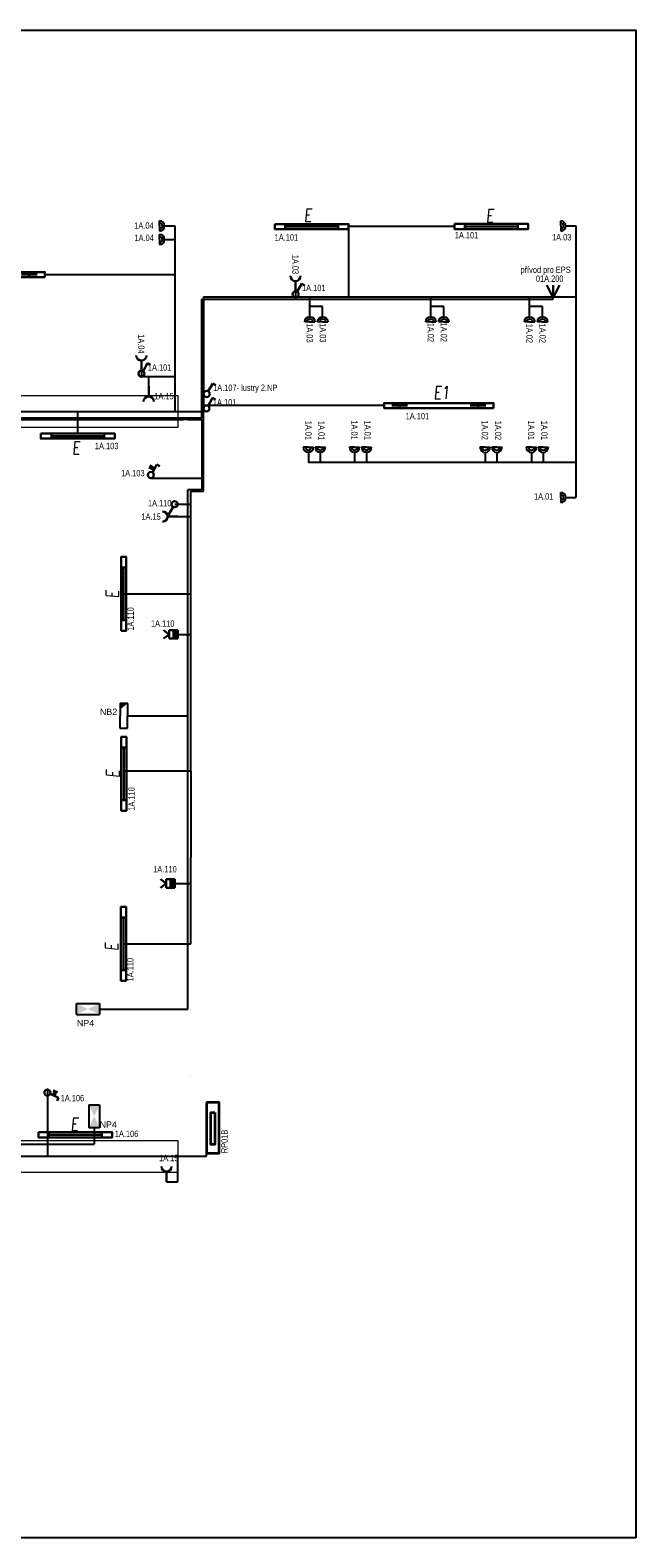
# Model space of a CAD drawing. Header units: millimetres. Extents: x 373037 to 682063, y 76092 to 274210.
# Tile 20 of 256: x 437106 to 446617, y 145492 to 169172. Entities that reach past the tile are written whole.
import ezdxf
from ezdxf.enums import TextEntityAlignment as Align

# ---------------------------------------------------------------- set-up
doc = ezdxf.new("R2010")
doc.units = ezdxf.units.MM
doc.header["$LTSCALE"] = 100
doc.layers.get('0').update_dxf_attribs({"linetype": 'CONTINUOUS'})
for name, color, linetype, lineweight in [('2DE_OBL', 97, 'CONTINUOUS', 30), ('2DE_OBL_L1', 91, 'CONTINUOUS', 30), ('CAT_SLN-DVOJZAS - 45D', 7, 'CONTINUOUS', 30), ('E_NOUZOVÉ+PP OSVĚTLENÍ', 60, 'CONTINUOUS', 25), ('E_ROZVADĚČE', 1, 'CONTINUOUS', 35), ('E_SVĚTLA POPIS', 130, 'CONTINUOUS', 30), ('E_VEDENÍ SILNOPROUD', 50, 'CONTINUOUS', 25), ('E_VEDENÍ_CBS', 214, 'CONTINUOUS', 25), ('E_VYPINACE', 170, 'CONTINUOUS', 30), ('E_ZÁSUVKY POPIS', 156, 'CONTINUOUS', 30), ('E_ZÁSUVKY-DVOJITE', 7, 'CONTINUOUS', 25), ('E_ZÁSUVKY.OST.+VYVODY', 11, 'CONTINUOUS', 30), ('E_ŽLABY', 40, 'CONTINUOUS', 15), ('U1 LIGHTING', 10, 'CONTINUOUS', 35), ('ZÁSUVKY POPIS', 7, 'CONTINUOUS', 30)]:
    doc.layers.add(name, color=color, linetype=linetype, lineweight=lineweight)
for name, color, linetype in [('BEZPECNOSTNE SVETLA', 80, 'CONTINUOUS'), ('E_RÁM', 253, 'CONTINUOUS'), ('GC3_MEP_E_LV_SECURITY LIGHT', 80, 'CONTINUOUS'), ('PIKTOGRAMY', 210, 'CONTINUOUS'), ('PRIPOJKA 230V', 1, 'CONTINUOUS'), ('ŽLAB', 7, 'CONTINUOUS')]:
    doc.layers.add(name, color=color, linetype=linetype)
doc.styles.add('ARIAL', font='arial.ttf')
doc.styles.add('CP_ATTR', font='ROMANS.SHX')
doc.styles.add('CS-ROMANS', font='romans.shx', dxfattribs={"width": 0.75, "oblique": 5})
doc.styles.get("Standard").update_dxf_attribs({"font": 'arial.ttf'})
doc.styles.add('V+P_01_B3_E_FP_001$0$BLOCK', font='romans.shx', dxfattribs={"width": 0.8})

# ---------------------------------------------------------------- blocks, each defined once
blk = doc.blocks.new('E')
at = {"layer": 'U1 LIGHTING', "style": 'CS-ROMANS', "oblique": 5, "width": 0.75}
blk.add_text('E', height=200, dxfattribs=at).set_placement((229480, 21709))
blk = doc.blocks.new('*U32', base_point=(28429, 5840))
at = {"linetype": 'ByBlock'}
blk.add_hatch(color=0, dxfattribs=at).paths.add_polyline_path([(28362, 5840), (28497, 5840), (28497, 5772), (28362, 5772)])
at = {"color": 0, "linetype": 'ByBlock'}
for p, q in [((28429, 5907), (28362, 5997)), ((28429, 5907), (28497, 5997)), ((28362, 5907), (28497, 5907)), ((28362, 5772), (28362, 5907)), ((28362, 5840), (28497, 5840)), ((28497, 5772), (28362, 5772)), ((28497, 5907), (28497, 5772))]:
    blk.add_line(p, q, dxfattribs=at)
blk = doc.blocks.new('pohybove-cidlo-svetla')
at = {"layer": 'E_VYPINACE', "rotation": 180}
blk.add_blockref('*U32', (-1, 30), dxfattribs=at)
blk = doc.blocks.new('2DELLI009_CZ')
for p, q in [((-0.5, 0.1), (-0.5, -0.1)), ((-0.5, 0), (0.5, 0)), ((0.5, 0.1), (0.5, -0.1))]:
    blk.add_line(p, q)
blk.add_lwpolyline([(-0.7, 0.2), (0.7, 0.2), (0.7, -0.2), (-0.7, -0.2)], close=True)
at = {"linetype": 'ByBlock', "style": 'CP_ATTR', "flags": 9}
for tag, p in [('NAME', (-0.092, -0.018)), ('GROUP', (-0.092, -0.018)), ('NUMBER', (-0.092, -0.018)), ('PRODUCER', (-0.092, -0.018)), ('ARTICLE', (-0.092, -0.018)), ('CHARACTER', (-0.092, -0.018)), ('VOLTAGE', (-0.092, -0.019)), ('WEIGHT', (-0.092, -0.018)), ('OTHER', (-0.092, -0.018)), ('PRODUCT-TYPE', (-0.092, -0.019)), ('ORDER-NO', (-0.092, -0.019)), ('POWER', (-0.092, -0.019))]:
    blk.add_attdef(tag, text='', height=0.00005, dxfattribs=at).set_placement(p, align=Align.MIDDLE_LEFT)
blk = doc.blocks.new('*U91')
at = {"layer": 'E_NOUZOVÉ+PP OSVĚTLENÍ', "linetype": 'ByBlock'}
for p, q in [((-118, 196), (-122, -194)), ((2, 194), (-118, 196)), ((-2, -196), (2, 194)), ((-122, -194), (-2, -196))]:
    blk.add_line(p, q, dxfattribs=at)
at = {"layer": 'E_NOUZOVÉ+PP OSVĚTLENÍ'}
blk.add_solid([(2, 194), (-118, 196), (-119, 99)], dxfattribs=at)
at = {"layer": 'E_NOUZOVÉ+PP OSVĚTLENÍ', "style": 'ARIAL'}
blk.add_attdef('BEZ.SV', (52, -54), '', height=100, dxfattribs=at)
blk = doc.blocks.new('V+P_01_B3_E_FP_001$0$E-LI-35')
at = {"layer": 'E_NOUZOVÉ+PP OSVĚTLENÍ', "linetype": 'ByBlock'}
for p, q in [((-10.9, -1.9), (10.9, -1.9)), ((-10.9, -12.1), (-10.9, -1.9)), ((-10.9, -12.1), (10.9, -12.1)), ((10.9, -1.9), (10.9, -12.1))]:
    blk.add_line(p, q, dxfattribs=at)
at = {"layer": 'E_NOUZOVÉ+PP OSVĚTLENÍ'}
blk.add_solid([(-10.9, -12.1), (-10.9, -1.9), (10.9, -1.9), (10.9, -12.1)], dxfattribs=at)
at = {"layer": 'E_NOUZOVÉ+PP OSVĚTLENÍ', "style": 'V+P_01_B3_E_FP_001$0$BLOCK', "width": 0.8, "flags": 8}
for tag, p in [('DIVERS.1', (-17.9, -2.1)), ('DIVERS.2', (-16.4, -12))]:
    blk.add_attdef(tag, text='', height=7.25, dxfattribs=at).set_placement(p, align=Align.RIGHT)
at = {"layer": 'E_NOUZOVÉ+PP OSVĚTLENÍ', "style": 'V+P_01_B3_E_FP_001$0$BLOCK', "width": 0.8}
for tag, p, height, flags in [('BLOCKNAME', (-6.8, -1.4), 2.54, 3), ('LEISTUNG', (13.3, -12), 7.25, 8)]:
    blk.add_attdef(tag, p, '', height=height, dxfattribs=dict(at, flags=flags))
blk.add_attdef('STROMKREIS', text='', height=7.25, dxfattribs=at).set_placement((-11.8, -23.8), align=Align.BOTTOM_CENTER)
blk = doc.blocks.new('*U39')
at = {"layer": 'GC3_MEP_E_LV_SECURITY LIGHT', "xscale": 16.54563019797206, "yscale": 16.54563022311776, "zscale": 16.54563022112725, "rotation": 270.0000000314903}
blk.add_blockref('V+P_01_B3_E_FP_001$0$E-LI-35', (116, 0), dxfattribs=at)
at = {"layer": 'PIKTOGRAMY', "style": 'ARIAL'}
blk.add_attdef('PIKTOGRAM', (162, -40), '', height=100, dxfattribs=at)
blk = doc.blocks.new('*U40')
at = {"layer": 'GC3_MEP_E_LV_SECURITY LIGHT', "xscale": 16.54563019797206, "yscale": 16.54563022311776, "zscale": 16.54563022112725}
blk.add_blockref('V+P_01_B3_E_FP_001$0$E-LI-35', (0, 116), dxfattribs=at)
at = {"layer": 'PIKTOGRAMY', "style": 'ARIAL'}
blk.add_attdef('PIKTOGRAM', (162, -40), '', height=100, dxfattribs=at)
blk = doc.blocks.new('Rozvaděč')
at = {"layer": 'E_ROZVADĚČE'}
blk.add_lwpolyline([(2, 6), (802, 6), (802, 206), (2, 206), (2, 6)], dxfattribs=at)
blk.add_lwpolyline([(161, 134), (664, 134), (664, 73), (161, 73)], close=True, dxfattribs=at)
blk = doc.blocks.new('*U24')
at = {"color": 0, "linetype": 'ByBlock'}
for p, q in [((24, 249.57), (96, 374.28)), ((96, 374.28), (143.56, 346.82))]:
    blk.add_line(p, q, dxfattribs=at)
blk.add_circle((0, 208), 48, dxfattribs=at)
blk = doc.blocks.new('tlacitko_prepinac_svetla')
at = {"layer": 'E_VYPINACE'}
for points in [[(16875, 8774), (16940, 8744)], [(16888, 8798), (16951, 8769)], [(16930, 8722), (16960, 8787)]]:
    blk.add_lwpolyline(points, dxfattribs=at)
at = {"layer": 'E_VYPINACE', "rotation": 180}
blk.add_blockref('*U24', (16937, 9090), dxfattribs=at)
blk = doc.blocks.new('*U222')
for p, q in [((0, -250), (0, 250)), ((0, 250), (4625, 250)), ((4625, 250), (4625, -250)), ((4625, -250), (0, -250))]:
    blk.add_line(p, q)
at = {"style": 'CP_ATTR', "flags": 9}
for tag in ['NAME', 'PRODUCER', 'PRODUCT-TYPE', 'ARTICLE', 'FLOW', 'NUMBER', 'SYSTEM', 'FORM', 'SIZE', 'OTHER']:
    blk.add_attdef(tag, (0, 0), '', height=0.0001, dxfattribs=at)
blk = doc.blocks.new('*U223')
for p, q in [((0, -250), (0, 250)), ((0, 250), (5475, 250)), ((5475, 250), (5475, -250)), ((5475, -250), (0, -250))]:
    blk.add_line(p, q)
at = {"style": 'CP_ATTR', "flags": 9}
for tag in ['NAME', 'PRODUCER', 'PRODUCT-TYPE', 'ARTICLE', 'FLOW', 'NUMBER', 'SYSTEM', 'FORM', 'SIZE', 'OTHER']:
    blk.add_attdef(tag, (0, 0), '', height=0.0001, dxfattribs=at)
blk = doc.blocks.new('2DELLI018_CZ')
for p, q in [((-0.6, 0), (-0.4, 0)), ((-0.5, 0.1), (-0.5, -0.1)), ((0.4, 0), (0.6, 0)), ((0.5, 0.1), (0.5, -0.1))]:
    blk.add_line(p, q)
blk.add_lwpolyline([(-0.7, 0.2), (0.7, 0.2), (0.7, -0.2), (-0.7, -0.2)], close=True)
at = {"linetype": 'ByBlock', "style": 'CP_ATTR', "flags": 9}
for tag, p in [('NAME', (-0.092, -0.018)), ('GROUP', (-0.092, -0.018)), ('NUMBER', (-0.092, -0.018)), ('PRODUCER', (-0.092, -0.018)), ('ARTICLE', (-0.092, -0.018)), ('CHARACTER', (-0.092, -0.018)), ('VOLTAGE', (-0.092, -0.019)), ('WEIGHT', (-0.092, -0.018)), ('OTHER', (-0.092, -0.018)), ('PRODUCT-TYPE', (-0.092, -0.019)), ('ORDER-NO', (-0.092, -0.019)), ('POWER', (-0.092, -0.019))]:
    blk.add_attdef(tag, text='', height=0.00005, dxfattribs=at).set_placement(p, align=Align.MIDDLE_LEFT)
blk = doc.blocks.new('E1')
at = {"layer": 'U1 LIGHTING', "style": 'CS-ROMANS', "oblique": 5, "width": 0.75}
blk.add_text('E1', height=200, dxfattribs=at).set_placement((229480, 21709))
blk = doc.blocks.new('A$C3423193F')
at = {"color": 1, "linetype": 'ByBlock'}
for p, q in [((80, 240), (0, 240)), ((80, 240), (160, 240)), ((80, 160), (80, 0))]:
    blk.add_line(p, q, dxfattribs=at)
for radius in [80, 45.2]:
    blk.add_arc((80, 240), radius, 180, 0, dxfattribs=at)
blk = doc.blocks.new('zasuvka_jednoducha')
at = {"color": 1, "lineweight": 30}
blk.add_line((19281, 12983), (19281, 13143), dxfattribs=at)
blk.add_arc((19281, 12903), 80, 0, 180, dxfattribs=at)
blk = doc.blocks.new('*U30')
at = {"color": 0, "linetype": 'ByBlock'}
for p, q in [((24, 249.57), (96, 374.28)), ((96, 374.28), (143.56, 346.82))]:
    blk.add_line(p, q, dxfattribs=at)
blk.add_circle((0, 208), 48, dxfattribs=at)
blk = doc.blocks.new('prepinas-svetel-jednoduchy')
at = {"layer": 'E_VYPINACE', "rotation": 89.99999999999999}
blk.add_blockref('*U30', (208, 2), dxfattribs=at)
blk = doc.blocks.new('*U28', base_point=(57391, -22719))
at = {"lineweight": 30, "ltscale": 0.1}
for p, q in [((57291, -22519), (57391, -22719)), ((57391, -22719), (57391, -22519)), ((57391, -22719), (57491, -22519))]:
    blk.add_line(p, q, dxfattribs=at)
blk = doc.blocks.new('pripojka 230V')
at = {"layer": 'PRIPOJKA 230V', "color": 1, "xscale": -1}
blk.add_blockref('*U28', (0, -2, -40), dxfattribs=at)

msp = doc.modelspace()

# ---------------------------------------------------------------- linework, layer by layer
at = {"layer": 'E_RÁM', "color": 252, "true_color": 0x939598}
msp.add_lwpolyline([(446617, 145492), (420037, 145492), (420037, 169172), (446617, 169172)], close=True, dxfattribs=at)
at = {"layer": 'E_VEDENÍ SILNOPROUD'}
for p, q in [((439377, 166097), (439377, 163182)), ((443768, 166088), (442106, 166087)), ((442106, 166087), (442107, 164982)), ((445677, 166097), (445677, 161832)), ((437337, 165332), (439377, 165332)), ((441272, 165071), (441272, 164980)), ((439827, 164982), (439827, 163182)), ((439827, 164982), (445677, 164982)), ((441498, 164832), (441498, 164982)), ((441699, 164832), (441498, 164832)), ((443398, 164832), (443398, 164982)), ((443600, 164832), (443398, 164832)), ((444948, 164832), (444948, 164982)), ((445150, 164832), (444948, 164832)), ((438852, 163822), (438852, 163732)), ((438852, 163732), (439377, 163732)), ((438967, 163581), (438967, 163732)), ((426001, 163182), (439827, 163182)), ((437853, 162837), (437853, 163182)), ((442664, 163276), (439827, 163276)), ((439827, 162095), (439827, 163182)), ((445677, 162382), (441474, 162382)), ((439827, 162132), (439002, 162132)), ((439827, 161932), (439827, 162095)), ((439627, 157532), (439627, 161932)), ((439627, 161932), (439827, 161932)), ((439377, 161727), (439627, 161727)), ((439427, 161532), (439627, 161532)), ((438574, 160320), (439627, 160320)), ((439426, 159682), (439627, 159682)), ((439627, 157532), (438577, 157532)), ((439627, 157532), (439622, 154821)), ((439376, 155768), (439627, 155768)), ((438572, 154821), (439627, 154821)), ((437377, 152535), (437377, 151490)), ((439627, 152732), (439627, 152732)), ((426001, 151485), (439877, 151485)), ((439427, 151084), (439427, 151485)), ((439877, 151485), (439877, 151532)), ((439245, 151084), (439427, 151084))]:
    msp.add_line(p, q, dxfattribs=at)
at = {"layer": 'E_VEDENÍ_CBS', "color": 241, "true_color": 0xf7abae}
for p, q in [((439802, 163083), (439802, 164949)), ((439802, 164949), (445316, 164949)), ((434500, 163083), (439802, 163083))]:
    msp.add_line(p, q, dxfattribs=at)
at = {"layer": 'E_VEDENÍ_CBS'}
for p, q in [((445316, 164949), (445317, 164982, -40)), ((426199, 163057), (439512, 163057)), ((439583, 163057), (439512, 163057)), ((439583, 163057), (439802, 163057)), ((439802, 163057), (439802, 161950)), ((439583, 153798), (439583, 161950)), ((439802, 161950), (439583, 161950)), ((438636, 158404), (439583, 158404)), ((438193, 153798), (439527, 153798)), ((439527, 153798), (439583, 153798)), ((439627, 153798), (439627, 153798)), ((438112, 151933), (438112, 151674)), ((426199, 151674), (438112, 151674))]:
    msp.add_line(p, q, dxfattribs=at)
at = {"layer": 'E_ŽLABY'}
msp.add_line((438579, 159738), (438579, 159732), dxfattribs=at)

# ---------------------------------------------------------------- block references
msp.add_blockref('E1', (213962, 141674))
at = {"rotation": 269.9999999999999}
msp.add_blockref('Rozvaděč', (439870, 152334), dxfattribs=at)
at = {"layer": '2DE_OBL', "xscale": 1228.571428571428, "yscale": 200, "zscale": 1000, "rotation": 180}
for p in [(436477, 165332), (443524, 163276)]:
    msp.add_blockref('2DELLI018_CZ', p, dxfattribs=at)
at = {"layer": '2DE_OBL_L1', "xscale": 828.5714285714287, "yscale": 200, "zscale": 1000}
for p in [(441526, 166087), (444348, 166088), (437853, 162797), (437815, 151822)]:
    msp.add_blockref('2DELLI009_CZ', p, dxfattribs=at)
at = {"layer": '2DE_OBL_L1', "xscale": 828.5714285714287, "yscale": 200, "zscale": 1000, "rotation": 90}
for p in [(438574, 160320), (438577, 157491), (438572, 154821)]:
    msp.add_blockref('2DELLI009_CZ', p, dxfattribs=at)
at = {"layer": 'E_NOUZOVÉ+PP OSVĚTLENÍ'}
ref = msp.add_blockref('*U91', (438636, 158404), dxfattribs=at)
ref.add_attrib('BEZ.SV', 'NB2', (438201, 158416), dxfattribs={"layer": 'BEZPECNOSTNE SVETLA', "height": 100, "style": 'ARIAL'})
ref = msp.add_blockref('*U40', (438013, 153798), dxfattribs=at)
ref.add_attrib('PIKTOGRAM', 'NP4', (437839, 153528), dxfattribs={"height": 100, "style": 'ARIAL'})
ref = msp.add_blockref('*U39', (438112, 152113), dxfattribs=at)
ref.add_attrib('PIKTOGRAM', 'NP4', (438196, 151933), dxfattribs={"height": 100, "style": 'ARIAL'})
at = {"layer": 'E_VYPINACE'}
for p, rotation in [((441272, 165025), 270), ((438852, 163777), 270), ((439873, 163231), 270), ((439873, 163231), 270), ((439876, 163458), 270), ((439377, 161727), 89.99999999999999)]:
    msp.add_blockref('prepinas-svetel-jednoduchy', p, dxfattribs=dict(at, rotation=rotation))
at = {"layer": 'E_ZÁSUVKY-DVOJITE'}
for p, rotation in [((439377, 166017), 89.99999999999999), ((445677, 166017), 89.99999999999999), ((439377, 165803), 89.99999999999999), ((445677, 161752), 90)]:
    msp.add_blockref('A$C3423193F', p, dxfattribs=dict(at, rotation=rotation))
at = {"layer": 'E_ZÁSUVKY-DVOJITE', "xscale": -1, "rotation": 180}
for p in [(441418, 164832), (441619, 164832), (443318, 164832), (443520, 164832), (444868, 164832), (445070, 164832)]:
    msp.add_blockref('A$C3423193F', p, dxfattribs=at)
at = {"layer": 'E_ZÁSUVKY-DVOJITE'}
for p in [(441394, 162382), (441394, 162382), (441581, 162382), (441581, 162382), (442120, 162382), (442307, 162382), (444169, 162380), (444169, 162380), (444356, 162380), (444356, 162380), (444896, 162380), (445083, 162380)]:
    msp.add_blockref('A$C3423193F', p, dxfattribs=at)
at = {"layer": 'E_ZÁSUVKY.OST.+VYVODY', "color": 1}
for name, p, rotation in [('zasuvka_jednoducha', (460553, 178214), 180), ('zasuvka_jednoducha', (458133, 176966), 180), ('tlacitko_prepinac_svetla', (455938, 171067), 180), ('zasuvka_jednoducha', (426283, 180813), 270), ('tlacitko_prepinac_svetla', (447701, 136388), 94.99999999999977), ('zasuvka_jednoducha', (458527, 164228), 180)]:
    msp.add_blockref(name, p, dxfattribs=dict(at, rotation=rotation))
msp.add_blockref('zasuvka_jednoducha', (419686, 150437), dxfattribs=at)
at = {"layer": 'E_ŽLABY'}
for name, p in [('*U222', (434802, 163182)), ('*U223', (433952, 151481))]:
    msp.add_blockref(name, p, dxfattribs=at)
at = {"layer": 'U1 LIGHTING'}
for p in [(211925, 144458), (214784, 144449), (208286, 140801), (208262, 130182)]:
    msp.add_blockref('E', p, dxfattribs=at)
at = {"layer": 'U1 LIGHTING', "rotation": 90}
for p in [(460209, -69231), (460216, -72048), (460199, -74766)]:
    msp.add_blockref('E', p, dxfattribs=at)
at = {"layer": 'ŽLAB'}
msp.add_blockref('pripojka 230V', (445317, 164970), dxfattribs=at)
at = {"layer": 'ŽLAB', "rotation": 269.9999999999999}
for p in [(439328, 159681), (439278, 155767)]:
    msp.add_blockref('pohybove-cidlo-svetla', p, dxfattribs=at)

# ---------------------------------------------------------------- texts
at = {"layer": 'CAT_SLN-DVOJZAS - 45D', "width": 0.8}
msp.add_text('přívod pro EPS', height=100, dxfattribs=at).set_placement((444805, 165359))
at = {"layer": 'E_SVĚTLA POPIS', "width": 0.8}
for s, p in [('1A.101', (443774, 165902)), ('1A.101', (440945, 165868)), ('1A.101', (441375, 165073)), ('1A.101', (438955, 163825)), ('1A.107- lustry 2.NP', (439979, 163506)), ('1A.101', (439976, 163279)), ('1A.101', (439976, 163279)), ('1A.101', (443002, 163061)), ('1A.103', (438123, 162591)), ('1A.103', (438534, 162165)), ('1A.110', (438956, 161693)), ('1A.110', (439003, 159802)), ('1A.110', (439039, 155944)), ('1A.106', (437585, 152349)), ('1A.106', (438436, 151789))]:
    msp.add_text(s, height=100, dxfattribs=at).set_placement(p)
for p in [(438734, 159740), (438747, 156913), (438728, 154232)]:
    msp.add_text('1A.110', height=100, rotation=90, dxfattribs=at).set_placement(p)
at = {"layer": 'E_ZÁSUVKY POPIS', "width": 0.8}
for s, p in [('1A.04', (438741, 166055)), ('1A.04', (438744, 165860)), ('1A.03', (445301, 165869)), ('1A.15', (439054, 163374)), ('1A.01', (445018, 161800)), ('1A.15', (438853, 161482)), ('1A.15', (439130, 151408))]:
    msp.add_text(s, height=100, dxfattribs=at).set_placement(p)
for s, p in [('1A.03', (441222, 165644)), ('1A.04', (438801, 164396)), ('1A.03', (441446, 164569)), ('1A.03', (441652, 164570)), ('1A.02', (443347, 164578)), ('1A.02', (443553, 164579)), ('1A.02', (444897, 164562)), ('1A.02', (445103, 164563)), ('1A.01', (441426, 163038)), ('1A.01', (441632, 163034)), ('1A.01', (442148, 163043)), ('1A.01', (442355, 163040)), ('1A.02', (444197, 163040)), ('1A.02', (444197, 163040)), ('1A.02', (444404, 163038)), ('1A.02', (444404, 163038)), ('1A.01', (444923, 163040)), ('1A.01', (445130, 163038))]:
    msp.add_text(s, height=100, rotation=270, dxfattribs=at).set_placement(p)
at = {"layer": 'E_ZÁSUVKY POPIS', "color": 242, "true_color": 0xcd2027, "width": 0.8}
msp.add_text('RP01B', height=100, rotation=90, dxfattribs=at).set_placement((440206, 151534))
at = {"layer": 'ZÁSUVKY POPIS', "width": 0.8}
msp.add_text('01A.200', height=100, dxfattribs=at).set_placement((445047, 165219))

doc.saveas('drawing.dxf')
